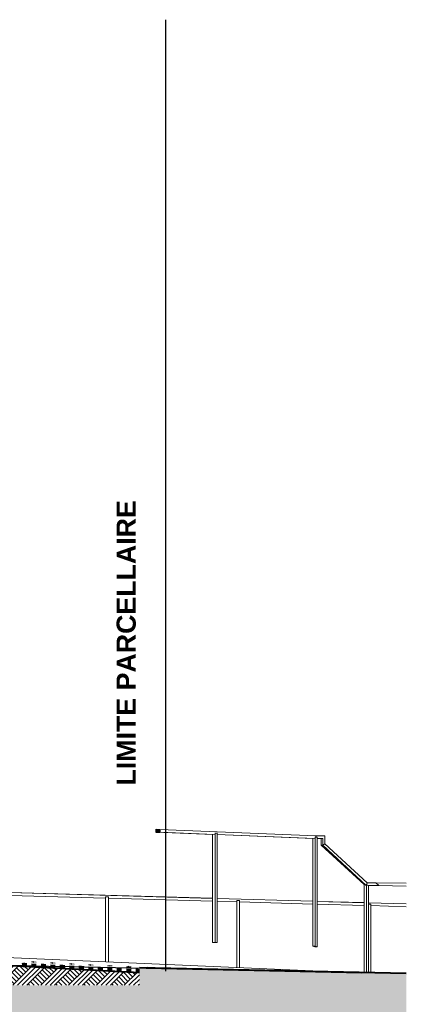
# Model space of a CAD drawing. Header units: millimetres. Extents: x -4481 to 79246, y -53000 to 18468.
# Tile 79 of 79: x 72183 to 79246, y -1348 to 16650. Entities that reach past the tile are written whole.
import ezdxf

# ---------------------------------------------------------------- set-up
doc = ezdxf.new("R2010")
doc.units = ezdxf.units.MM
doc.header["$MEASUREMENT"] = 0
doc.linetypes.add('Points', pattern=[634.99999, 0, -634.99999])
for name, color, linetype in [('2D - Dessin général', 7, 'Continuous'), ('2D - Texte pour 100ème', 7, 'Continuous'), ('Nouveau_0', 7, 'Continuous'), ('Nouveau_Equip - Escaliers et ascenseurs', 7, 'Continuous'), ('Nouveau_Terrain - modifié', 7, 'Continuous'), ('Terrain - original', 7, 'Continuous')]:
    doc.layers.add(name, color=color, linetype=linetype)
doc.styles.add('STYLE_GENERE_2', font='arial.ttf')
doc.linetypes.add('_TN', pattern='A,0,[2,PROJET COUPE BB1.Shx,S=63.492063,R=0,X=0,Y=0],-8000,0', length=8000)
pattern_1 = [(45, (0, 0), (-127.27922, 127.27922), []), (45, (-42.43, 42.43), (-254.5584, 254.5584), []), (45, (-84.85, 84.85), (-254.5584, 254.5584), []), (135, (-127.28, 127.28), (42.426407, 42.426407), [180, -180])]

# ---------------------------------------------------------------- blocks, each defined once
blk = doc.blocks.new('Élément de coupe_16')
at = {"layer": 'Terrain - original', "linetype": 'Continuous', "lineweight": 13}
h = blk.add_hatch(dxfattribs=at)
h.set_pattern_fill('__TERRE_VÉGÉTALISÉE', style=0, pattern_type=2)
h.set_pattern_definition(pattern_1)
h.paths.add_polyline_path([(-566, 965), (-4481, 350), (-4481, -53000), (79246, -53000), (79246, -778), (74371, -674), (74371, -1000), (9245, -1000), (9245, 1401), (732, 1683), (524, 1468), (24, 1109)])
at = {"layer": 'Terrain - original', "color": 7, "linetype": 'Continuous', "lineweight": 40}
blk.add_line((74371, -674), (79246, -778), dxfattribs=at)
blk = doc.blocks.new('Élément de coupe_65')
at = {"layer": 'Nouveau_Terrain - modifié', "linetype": 'Continuous', "lineweight": 5}
h = blk.add_hatch(dxfattribs=at)
h.set_pattern_fill('__TERRE_VÉGÉTALISÉE', style=0, pattern_type=2)
h.set_pattern_definition(pattern_1)
h.paths.add_polyline_path([(74371, -1000), (74371, -767), (70553, -557), (60668, 0), (60668, -1000)])
at = {"layer": 'Nouveau_Terrain - modifié', "color": 251, "linetype": 'Continuous', "lineweight": 13}
blk.add_line((77678, -745), (66791, -268), dxfattribs=at)
at = {"layer": 'Nouveau_Terrain - modifié', "color": 7, "linetype": 'Continuous', "lineweight": 13}
for p, q in [((72227, -599), (72313, -604)), ((72227, -599), (72270, -602)), ((72227, -599), (72231, -600)), ((72227, -605), (72313, -610)), ((72227, -605), (72270, -608)), ((72227, -605), (72270, -607)), ((72227, -611), (72313, -616)), ((72227, -611), (72270, -614)), ((72227, -611), (72270, -613)), ((72227, -617), (72313, -622)), ((72227, -617), (72270, -620)), ((72227, -617), (72270, -619)), ((72227, -624), (72313, -628)), ((72227, -624), (72270, -627)), ((72227, -624), (72270, -625)), ((72227, -630), (72313, -634)), ((72227, -630), (72270, -633)), ((72227, -630), (72270, -631)), ((72227, -636), (72313, -640)), ((72227, -636), (72270, -639)), ((72227, -636), (72270, -637)), ((72227, -642), (72313, -646)), ((72227, -642), (72270, -645)), ((72227, -642), (72270, -643)), ((72227, -644), (72313, -649)), ((72227, -644), (72270, -647)), ((72227, -644), (72270, -646)), ((72227, -645), (72313, -650)), ((72227, -645), (72270, -648)), ((72227, -645), (72270, -647)), ((72227, -646), (72313, -651)), ((72227, -646), (72270, -649)), ((72227, -646), (72270, -648)), ((72227, -647), (72313, -652)), ((72227, -647), (72270, -650)), ((72227, -647), (72270, -650)), ((72227, -648), (72313, -653)), ((72227, -648), (72270, -651)), ((72227, -648), (72270, -651)), ((72231, -600), (72270, -593)), ((72400, -573), (72443, -566)), ((72400, -573), (72486, -577)), ((72400, -573), (72443, -584)), ((72400, -611), (72486, -616)), ((72400, -611), (72443, -614)), ((72400, -611), (72443, -613)), ((72400, -617), (72486, -622)), ((72400, -617), (72443, -620)), ((72400, -617), (72443, -619)), ((72400, -623), (72486, -628)), ((72400, -623), (72443, -626)), ((72400, -623), (72443, -625)), ((72400, -629), (72486, -634)), ((72400, -629), (72443, -632)), ((72400, -629), (72443, -631)), ((72400, -635), (72486, -640)), ((72400, -635), (72443, -638)), ((72400, -635), (72443, -637)), ((72400, -642), (72486, -646)), ((72400, -642), (72443, -645)), ((72400, -642), (72443, -643)), ((72400, -648), (72486, -652)), ((72400, -648), (72443, -651)), ((72400, -648), (72443, -649)), ((72400, -653), (72486, -658)), ((72400, -653), (72443, -656)), ((72400, -653), (72429, -655)), ((72400, -654), (72486, -659)), ((72400, -654), (72443, -657)), ((72400, -654), (72443, -656)), ((72400, -655), (72486, -660)), ((72400, -655), (72443, -658)), ((72400, -655), (72443, -657)), ((72400, -656), (72486, -661)), ((72400, -656), (72443, -659)), ((72400, -656), (72443, -659)), ((72400, -657), (72486, -662)), ((72400, -657), (72443, -660)), ((72400, -657), (72443, -660)), ((72400, -658), (72486, -663)), ((72400, -658), (72435, -660)), ((72400, -658), (72443, -661)), ((72429, -655), (72443, -655)), ((72573, -617), (72660, -622)), ((72573, -617), (72616, -620)), ((72573, -617), (72576, -617)), ((72573, -623), (72660, -628)), ((72573, -623), (72616, -626)), ((72573, -623), (72616, -625)), ((72573, -629), (72660, -634)), ((72573, -629), (72616, -632)), ((72573, -629), (72616, -631)), ((72573, -635), (72660, -640)), ((72573, -635), (72616, -638)), ((72573, -635), (72616, -637)), ((72573, -641), (72660, -646)), ((72573, -641), (72616, -644)), ((72573, -641), (72616, -643)), ((72573, -647), (72660, -652)), ((72573, -647), (72616, -650)), ((72573, -647), (72616, -649)), ((72573, -653), (72660, -658)), ((72573, -653), (72616, -656)), ((72573, -653), (72616, -655)), ((72573, -660), (72660, -664)), ((72573, -660), (72616, -663)), ((72573, -660), (72616, -661)), ((72573, -663), (72660, -668)), ((72573, -663), (72616, -666)), ((72573, -663), (72616, -665)), ((72573, -664), (72660, -669)), ((72573, -664), (72616, -667)), ((72573, -664), (72616, -666)), ((72573, -665), (72660, -670)), ((72573, -665), (72616, -668)), ((72573, -665), (72616, -667)), ((72573, -666), (72660, -671)), ((72573, -666), (72616, -669)), ((72573, -666), (72616, -669)), ((72573, -667), (72660, -672)), ((72573, -667), (72616, -670)), ((72573, -667), (72616, -670)), ((72576, -617), (72616, -611)), ((72746, -590), (72789, -584)), ((72746, -590), (72833, -595)), ((72746, -590), (72789, -602)), ((72746, -629), (72833, -634)), ((72746, -629), (72789, -632)), ((72746, -629), (72789, -631)), ((72746, -635), (72833, -640)), ((72746, -635), (72789, -638)), ((72746, -635), (72789, -637)), ((72746, -641), (72833, -646)), ((72746, -641), (72789, -644)), ((72746, -641), (72789, -643)), ((72746, -647), (72833, -652)), ((72746, -647), (72789, -650)), ((72746, -647), (72789, -649)), ((72746, -653), (72833, -658)), ((72746, -653), (72789, -656)), ((72746, -653), (72789, -655)), ((72746, -659), (72833, -664)), ((72746, -659), (72789, -662)), ((72746, -659), (72789, -661)), ((72746, -665), (72833, -670)), ((72746, -665), (72789, -668)), ((72746, -665), (72789, -667)), ((72746, -671), (72833, -676)), ((72746, -671), (72789, -674)), ((72746, -671), (72789, -673)), ((72746, -673), (72833, -678)), ((72746, -673), (72789, -676)), ((72746, -673), (72789, -675)), ((72746, -674), (72833, -679)), ((72746, -674), (72789, -677)), ((72746, -674), (72789, -676)), ((72746, -675), (72833, -680)), ((72746, -675), (72789, -678)), ((72746, -675), (72789, -678)), ((72746, -676), (72833, -681)), ((72746, -676), (72789, -679)), ((72746, -676), (72789, -679)), ((72746, -677), (72833, -682)), ((72746, -677), (72782, -680)), ((72746, -677), (72789, -680)), ((72919, -635), (73006, -640)), ((72919, -635), (72963, -638)), ((72919, -635), (72920, -635)), ((72919, -641), (73006, -646)), ((72919, -641), (72963, -644)), ((72919, -641), (72963, -643)), ((72919, -647), (73006, -652)), ((72919, -647), (72963, -650)), ((72919, -647), (72963, -649)), ((72919, -653), (73006, -658)), ((72919, -653), (72963, -656)), ((72919, -653), (72963, -655)), ((72919, -659), (73006, -664)), ((72919, -659), (72963, -662)), ((72919, -659), (72963, -661)), ((72919, -665), (73006, -670)), ((72919, -665), (72963, -668)), ((72919, -665), (72963, -667)), ((72919, -671), (73006, -676)), ((72919, -671), (72963, -674)), ((72919, -671), (72963, -673)), ((72919, -677), (73006, -682)), ((72919, -677), (72963, -680)), ((72919, -677), (72963, -679)), ((72919, -682), (73006, -687)), ((72919, -682), (72963, -685)), ((72919, -682), (72963, -684)), ((72919, -683), (73006, -688)), ((72919, -683), (72963, -686)), ((72919, -683), (72963, -685)), ((72919, -684), (73006, -689)), ((72919, -684), (72963, -687)), ((72919, -684), (72963, -687)), ((72919, -685), (73006, -690)), ((72919, -685), (72963, -688)), ((72919, -685), (72963, -688)), ((72919, -686), (73006, -691)), ((72919, -686), (72963, -689)), ((72919, -686), (72963, -689)), ((72920, -635), (72963, -629)), ((73093, -608), (73136, -601)), ((73093, -608), (73179, -612)), ((73093, -608), (73136, -619)), ((73093, -647), (73179, -652)), ((73093, -647), (73136, -650)), ((73093, -647), (73136, -649)), ((73093, -653), (73179, -658)), ((73093, -653), (73136, -656)), ((73093, -653), (73136, -655)), ((73093, -659), (73179, -664)), ((73093, -659), (73136, -662)), ((73093, -659), (73136, -661)), ((73093, -665), (73179, -670)), ((73093, -665), (73136, -668)), ((73093, -665), (73136, -667)), ((73093, -671), (73179, -676)), ((73093, -671), (73136, -674)), ((73093, -671), (73136, -673)), ((73093, -677), (73179, -682)), ((73093, -677), (73136, -680)), ((73093, -677), (73136, -679)), ((73093, -683), (73179, -688)), ((73093, -683), (73136, -686)), ((73093, -683), (73136, -685)), ((73093, -689), (73179, -694)), ((73093, -689), (73136, -692)), ((73093, -689), (73136, -691)), ((73093, -692), (73179, -697)), ((73093, -692), (73136, -695)), ((73093, -692), (73136, -694)), ((73093, -693), (73179, -698)), ((73093, -693), (73136, -696)), ((73093, -693), (73136, -696)), ((73093, -694), (73179, -699)), ((73093, -694), (73136, -697)), ((73093, -694), (73136, -697)), ((73093, -695), (73179, -700)), ((73093, -695), (73136, -698)), ((73093, -695), (73136, -698)), ((73093, -696), (73179, -701)), ((73093, -696), (73128, -699)), ((73093, -696), (73136, -699)), ((73266, -653), (73309, -646)), ((73266, -653), (73352, -657)), ((73266, -653), (73267, -653)), ((73266, -659), (73352, -664)), ((73266, -659), (73309, -662)), ((73266, -659), (73309, -661)), ((73266, -665), (73352, -670)), ((73266, -665), (73309, -668)), ((73266, -665), (73309, -667)), ((73266, -671), (73352, -676)), ((73266, -671), (73309, -674)), ((73266, -671), (73309, -673)), ((73266, -677), (73352, -682)), ((73266, -677), (73309, -680)), ((73266, -677), (73309, -679)), ((73266, -683), (73352, -688)), ((73266, -683), (73309, -686)), ((73266, -683), (73309, -685)), ((73266, -689), (73352, -694)), ((73266, -689), (73309, -692)), ((73266, -689), (73309, -691)), ((73266, -695), (73352, -700)), ((73266, -695), (73309, -698)), ((73266, -695), (73309, -697)), ((73266, -701), (73336, -705)), ((73266, -701), (73309, -704)), ((73266, -701), (73279, -702)), ((73266, -702), (73352, -707)), ((73266, -702), (73309, -705)), ((73266, -702), (73309, -704)), ((73266, -703), (73352, -708)), ((73266, -703), (73309, -706)), ((73266, -703), (73309, -706)), ((73266, -704), (73352, -709)), ((73266, -704), (73309, -707)), ((73266, -704), (73309, -707)), ((73266, -705), (73352, -710)), ((73266, -705), (73309, -708)), ((73266, -705), (73309, -708)), ((73267, -653), (73309, -656)), ((73279, -702), (73309, -703)), ((73336, -705), (73352, -706)), ((73439, -626), (73482, -619)), ((73439, -626), (73526, -630)), ((73439, -626), (73482, -637)), ((73439, -665), (73526, -670)), ((73439, -665), (73482, -668)), ((73439, -665), (73482, -667)), ((73439, -671), (73526, -676)), ((73439, -671), (73482, -674)), ((73439, -671), (73482, -673)), ((73439, -677), (73526, -682)), ((73439, -677), (73482, -680)), ((73439, -677), (73482, -679)), ((73439, -683), (73526, -688)), ((73439, -683), (73482, -686)), ((73439, -683), (73482, -685)), ((73439, -689), (73526, -694)), ((73439, -689), (73482, -692)), ((73439, -689), (73482, -691)), ((73439, -695), (73526, -700)), ((73439, -695), (73482, -698)), ((73439, -695), (73482, -697)), ((73439, -701), (73526, -706)), ((73439, -701), (73482, -704)), ((73439, -701), (73482, -703)), ((73439, -707), (73526, -712)), ((73439, -707), (73482, -710)), ((73439, -707), (73482, -709)), ((73439, -711), (73526, -716)), ((73439, -711), (73482, -714)), ((73439, -711), (73482, -713)), ((73439, -712), (73526, -717)), ((73439, -712), (73482, -715)), ((73439, -712), (73482, -715)), ((73439, -713), (73526, -718)), ((73439, -713), (73482, -716)), ((73439, -713), (73482, -716)), ((73439, -714), (73526, -719)), ((73439, -714), (73482, -717)), ((73439, -714), (73482, -717)), ((73439, -716), (73526, -720)), ((73439, -716), (73474, -718)), ((73439, -716), (73482, -718)), ((73612, -671), (73655, -664)), ((73612, -671), (73699, -675)), ((73612, -671), (73615, -671)), ((73612, -677), (73699, -682)), ((73612, -677), (73655, -680)), ((73612, -677), (73655, -679)), ((73612, -683), (73699, -688)), ((73612, -683), (73655, -686)), ((73612, -683), (73655, -685)), ((73612, -689), (73699, -694)), ((73612, -689), (73655, -692)), ((73612, -689), (73655, -691)), ((73612, -695), (73699, -700)), ((73612, -695), (73655, -698)), ((73612, -695), (73655, -697)), ((73612, -701), (73699, -706)), ((73612, -701), (73655, -704)), ((73612, -701), (73655, -703)), ((73612, -707), (73699, -712)), ((73612, -707), (73655, -710)), ((73612, -707), (73655, -709)), ((73612, -713), (73699, -718)), ((73612, -713), (73655, -716)), ((73612, -713), (73655, -715)), ((73612, -719), (73699, -724)), ((73612, -719), (73655, -722)), ((73612, -719), (73655, -721)), ((73615, -671), (73655, -674)), ((73785, -643), (73829, -636)), ((73785, -643), (73872, -648)), ((73785, -643), (73829, -654)), ((73785, -683), (73872, -688)), ((73785, -683), (73829, -686)), ((73785, -683), (73829, -685)), ((73785, -689), (73872, -694)), ((73785, -689), (73829, -692)), ((73785, -689), (73829, -691)), ((73785, -695), (73872, -700)), ((73785, -695), (73829, -698)), ((73785, -695), (73829, -697)), ((73785, -701), (73872, -706)), ((73785, -701), (73829, -704)), ((73785, -701), (73829, -703)), ((73785, -707), (73872, -712)), ((73785, -707), (73829, -710)), ((73785, -707), (73829, -709)), ((73785, -713), (73872, -718)), ((73785, -713), (73829, -716)), ((73785, -713), (73829, -715)), ((73785, -719), (73872, -724)), ((73785, -719), (73829, -722)), ((73785, -719), (73829, -721)), ((73959, -688), (74002, -681)), ((73959, -688), (74045, -693)), ((73959, -688), (73963, -689)), ((73959, -695), (74045, -700)), ((73959, -695), (74002, -698)), ((73959, -695), (74002, -697)), ((73959, -701), (74045, -706)), ((73959, -701), (74002, -704)), ((73959, -701), (74002, -703)), ((73959, -707), (74045, -712)), ((73959, -707), (74002, -710)), ((73959, -707), (74002, -709)), ((73959, -713), (74045, -718)), ((73959, -713), (74002, -716)), ((73959, -713), (74002, -715)), ((73959, -719), (74045, -724)), ((73959, -719), (74002, -722)), ((73959, -719), (74002, -721)), ((73963, -689), (74002, -692)), ((74132, -661), (74175, -654)), ((74132, -661), (74218, -665)), ((74132, -661), (74175, -672)), ((74132, -701), (74218, -706)), ((74132, -701), (74175, -704)), ((74132, -701), (74175, -703)), ((74132, -707), (74218, -712)), ((74132, -707), (74175, -710)), ((74132, -707), (74175, -709)), ((74132, -713), (74218, -718)), ((74132, -713), (74175, -716)), ((74132, -713), (74175, -715)), ((74132, -719), (74218, -724)), ((74132, -719), (74175, -722)), ((74132, -719), (74175, -721)), ((74305, -706), (74348, -699)), ((74305, -706), (74371, -709)), ((74305, -706), (74311, -707)), ((74305, -713), (74371, -716)), ((74305, -713), (74348, -716)), ((74305, -713), (74348, -715)), ((74305, -719), (74371, -722)), ((74305, -719), (74348, -722)), ((74305, -719), (74348, -721)), ((74311, -707), (74348, -710)), ((74489, -677), (74521, -671)), ((73612, -721), (73699, -726)), ((73612, -721), (73655, -724)), ((73612, -721), (73655, -724)), ((73612, -722), (73699, -727)), ((73612, -722), (73655, -725)), ((73612, -722), (73655, -725)), ((73612, -723), (73699, -728)), ((73612, -723), (73655, -726)), ((73612, -723), (73655, -726)), ((73612, -725), (73699, -729)), ((73612, -725), (73655, -727)), ((73612, -725), (73655, -727)), ((73785, -725), (73872, -730)), ((73785, -725), (73829, -728)), ((73785, -725), (73829, -727)), ((73785, -730), (73872, -735)), ((73785, -730), (73829, -733)), ((73785, -730), (73829, -733)), ((73785, -731), (73872, -736)), ((73785, -731), (73829, -734)), ((73785, -731), (73829, -734)), ((73785, -732), (73872, -737)), ((73785, -732), (73829, -735)), ((73785, -732), (73829, -735)), ((73785, -733), (73872, -738)), ((73785, -733), (73829, -736)), ((73785, -733), (73829, -736)), ((73785, -735), (73872, -739)), ((73785, -735), (73821, -737)), ((73785, -735), (73829, -737)), ((73959, -725), (74045, -730)), ((73959, -725), (74002, -728)), ((73959, -725), (74002, -727)), ((73959, -731), (74045, -736)), ((73959, -731), (74002, -734)), ((73959, -731), (74002, -733)), ((73959, -737), (74045, -742)), ((73959, -737), (74002, -740)), ((73959, -737), (74002, -739)), ((73959, -740), (74045, -745)), ((73959, -740), (74002, -743)), ((73959, -740), (74002, -743)), ((73959, -741), (74045, -746)), ((73959, -741), (74002, -744)), ((73959, -741), (74002, -744)), ((73959, -742), (74045, -747)), ((73959, -742), (74002, -745)), ((73959, -742), (74002, -745)), ((73959, -744), (74045, -748)), ((73959, -744), (74002, -746)), ((73959, -744), (74002, -746)), ((74132, -725), (74218, -730)), ((74132, -725), (74175, -728)), ((74132, -725), (74175, -727)), ((74132, -731), (74218, -736)), ((74132, -731), (74175, -734)), ((74132, -731), (74175, -733)), ((74132, -737), (74218, -742)), ((74132, -737), (74175, -740)), ((74132, -737), (74175, -739)), ((74132, -743), (74218, -748)), ((74132, -743), (74175, -746)), ((74132, -743), (74175, -745)), ((74132, -749), (74218, -754)), ((74132, -749), (74138, -750)), ((74132, -749), (74175, -751)), ((74132, -750), (74218, -755)), ((74132, -750), (74175, -753)), ((74132, -750), (74175, -753)), ((74132, -751), (74218, -756)), ((74132, -751), (74175, -754)), ((74132, -751), (74175, -754)), ((74132, -753), (74218, -757)), ((74132, -753), (74175, -755)), ((74132, -753), (74175, -755)), ((74132, -754), (74218, -758)), ((74132, -754), (74167, -756)), ((74132, -754), (74175, -756)), ((74138, -750), (74175, -752)), ((74305, -725), (74371, -729)), ((74305, -725), (74348, -728)), ((74305, -725), (74348, -727)), ((74305, -731), (74371, -735)), ((74305, -731), (74348, -734)), ((74305, -731), (74348, -733)), ((74305, -737), (74371, -741)), ((74305, -737), (74348, -740)), ((74305, -737), (74348, -739)), ((74305, -743), (74371, -747)), ((74305, -743), (74348, -746)), ((74305, -743), (74348, -745)), ((74305, -749), (74371, -753)), ((74305, -749), (74348, -752)), ((74305, -749), (74348, -751)), ((74305, -755), (74371, -759)), ((74305, -755), (74348, -758)), ((74305, -755), (74348, -757)), ((74305, -759), (74371, -763)), ((74305, -759), (74348, -762)), ((74305, -759), (74348, -762)), ((74305, -760), (74371, -764)), ((74305, -760), (74348, -763)), ((74305, -760), (74348, -763)), ((74305, -762), (74371, -765)), ((74305, -762), (74348, -764)), ((74305, -762), (74348, -764)), ((74305, -763), (74371, -766)), ((74305, -763), (74348, -765)), ((74305, -763), (74348, -765))]:
    blk.add_line(p, q, dxfattribs=at)
at = {"layer": 'Nouveau_Terrain - modifié', "color": 7, "linetype": 'Continuous', "lineweight": 40, "flags": 128}
blk.add_lwpolyline([(60668, 0), (70553, -557), (74371, -767)], dxfattribs=at)
blk = doc.blocks.new('Élément de coupe_102')
at = {"layer": 'Nouveau_0', "color": 255, "linetype": 'Points', "lineweight": 0, "flags": 128}
for points in [[(74371, -1000), (74371, -767), (74371, -674)], [(9245, -1000), (24232, -1000), (24722, -1000), (24922, -1000), (59978, -1000), (60168, -1000), (60178, -1000), (60668, -1000), (74371, -1000)]]:
    blk.add_lwpolyline(points, dxfattribs=at)
blk = doc.blocks.new('Élément de coupe_103')
at = {"layer": 'Nouveau_Equip - Escaliers et ascenseurs', "color": 251, "linetype": 'Continuous', "lineweight": 13}
for p, q in [((78557, 482), (78600, 481)), ((78600, -765), (78600, 481)), ((78600, -765), (78600, 455))]:
    blk.add_line(p, q, dxfattribs=at)
blk = doc.blocks.new('Élément de coupe_104')
at = {"layer": 'Nouveau_Equip - Escaliers et ascenseurs', "color": 251, "linetype": 'Continuous', "lineweight": 13}
for p, q in [((76151, 550), (76201, 549)), ((76151, -678), (76151, 550)), ((76201, -680), (76201, 549)), ((76201, -680), (76201, 523))]:
    blk.add_line(p, q, dxfattribs=at)
blk = doc.blocks.new('Élément de coupe_105')
at = {"layer": 'Nouveau_Equip - Escaliers et ascenseurs', "color": 251, "linetype": 'Continuous', "lineweight": 13}
for p, q in [((73753, 619), (73803, 618)), ((73753, -573), (73753, 619)), ((73803, -575), (73803, 618)), ((73803, -575), (73803, 592))]:
    blk.add_line(p, q, dxfattribs=at)
blk = doc.blocks.new('Élément de coupe_130')
at = {"layer": 'Nouveau_Equip - Escaliers et ascenseurs', "color": 7, "linetype": 'Continuous', "lineweight": 13}
for p, q in [((75707, -217), (75707, 1759)), ((75746, 1783), (75752, 1783)), ((75752, 1783), (75789, 1782)), ((75752, -217), (75752, 1783)), ((75789, -218), (75789, 1782)), ((75744, -218), (75707, -217)), ((75707, -217), (75752, -217)), ((75789, -218), (75744, -218)), ((75752, -217), (75789, -218))]:
    blk.add_line(p, q, dxfattribs=at)
blk = doc.blocks.new('Élément de coupe_132')
at = {"layer": 'Nouveau_Equip - Escaliers et ascenseurs', "color": 7, "linetype": 'Continuous', "lineweight": 13}
for p, q in [((77537, -283), (77537, 1685)), ((77576, 1709), (77582, 1709)), ((77582, 1709), (77618, 1709)), ((77582, -283), (77582, 1709)), ((77618, -299), (77618, 1709)), ((77574, -299), (77537, -283)), ((77537, -283), (77582, -283)), ((77618, -299), (77574, -299)), ((77582, -283), (77618, -299))]:
    blk.add_line(p, q, dxfattribs=at)
blk = doc.blocks.new('Élément de coupe_192')
at = {"layer": 'Nouveau_Equip - Escaliers et ascenseurs', "color": 251, "linetype": 'Continuous', "lineweight": 13}
for p, q in [((61759, 936), (60278, 978)), ((75707, 589), (60358, 1027)), ((75707, 588), (60358, 1026)), ((64158, 868), (61809, 935)), ((66557, 799), (64208, 866)), ((68955, 730), (66607, 798)), ((71354, 662), (69005, 729)), ((73753, 593), (71404, 660)), ((75707, 538), (73803, 592)), ((77537, 537), (75789, 586)), ((77537, 535), (75789, 585)), ((76151, 525), (75789, 535)), ((77537, 485), (76201, 523)), ((78475, 510), (77618, 534)), ((78475, 508), (77618, 533)), ((78475, 458), (77618, 483)), ((79246, 488), (78557, 507)), ((79246, 486), (78557, 506)), ((79246, 436), (78600, 455))]:
    blk.add_line(p, q, dxfattribs=at)
blk = doc.blocks.new('Élément de coupe_196')
at = {"layer": 'Nouveau_Equip - Escaliers et ascenseurs', "linetype": 'Continuous', "lineweight": 13}
blk.add_hatch(color=7, dxfattribs=at).paths.add_polyline_path([(74742, 1849), (74681, 1850), (74668, 1851), (74668, 1810), (74668, 1801), (74728, 1799), (74742, 1799), (74742, 1840)])
at = {"layer": 'Nouveau_Equip - Escaliers et ascenseurs', "color": 7, "linetype": 'Continuous', "lineweight": 13}
for p, q in [((74668, 1801), (75713, 1758)), ((74742, 1849), (77595, 1734)), ((74742, 1799), (75746, 1758)), ((75789, 1757), (77576, 1685)), ((75789, 1755), (77542, 1685)), ((77595, 1734), (77595, 1709))]:
    blk.add_line(p, q, dxfattribs=at)
at = {"layer": 'Nouveau_Equip - Escaliers et ascenseurs', "color": 7, "linetype": 'Continuous', "lineweight": 25, "flags": 128}
for points in [[(74668, 1851), (74668, 1810), (74668, 1801)], [(74668, 1851), (74681, 1850), (74742, 1849)], [(74668, 1801), (74728, 1799), (74742, 1799)], [(74742, 1849), (74742, 1840), (74742, 1799)]]:
    blk.add_lwpolyline(points, dxfattribs=at)
blk = doc.blocks.new('Élément de coupe_197')
at = {"layer": 'Nouveau_Equip - Escaliers et ascenseurs', "color": 7, "linetype": 'Continuous', "lineweight": 13}
for p, q in [((77723, 1560), (77689, 1560)), ((77689, 1560), (78479, 839)), ((77760, 1587), (77723, 1560)), ((77723, 1560), (78512, 826)), ((77760, 1587), (78533, 870)), ((78533, 870), (78526, 846))]:
    blk.add_line(p, q, dxfattribs=at)
blk = doc.blocks.new('Élément de coupe_200')
at = {"layer": 'Nouveau_Equip - Escaliers et ascenseurs', "color": 7, "linetype": 'Continuous', "lineweight": 13}
for p, q in [((77595, 1734), (77760, 1734)), ((77618, 1684), (77723, 1684)), ((77689, 1684), (77689, 1560)), ((77723, 1684), (77723, 1560)), ((77760, 1734), (77760, 1587))]:
    blk.add_line(p, q, dxfattribs=at)
blk = doc.blocks.new('Élément de coupe_207')
at = {"layer": 'Nouveau_Equip - Escaliers et ascenseurs', "color": 7, "linetype": 'Continuous', "lineweight": 13}
for p, q in [((78475, -762), (78475, 842)), ((78514, 846), (78520, 846)), ((78520, 846), (78540, 846)), ((78520, -763), (78520, 846)), ((78557, -764), (78557, 821))]:
    blk.add_line(p, q, dxfattribs=at)
blk = doc.blocks.new('Élément de coupe_208')
at = {"layer": 'Nouveau_Equip - Escaliers et ascenseurs', "color": 7, "linetype": 'Continuous', "lineweight": 13}
for p, q in [((78689, 873), (78692, 873)), ((78692, 873), (78742, 822)), ((78692, 873), (79246, 864)), ((78742, 822), (79246, 814)), ((78742, 822), (79246, 814))]:
    blk.add_line(p, q, dxfattribs=at)
blk = doc.blocks.new('Élément de coupe_209')
at = {"layer": 'Nouveau_Equip - Escaliers et ascenseurs', "color": 7, "linetype": 'Continuous', "lineweight": 13}
for p, q in [((78533, 870), (78692, 871)), ((78533, 871), (78689, 871)), ((78537, 821), (78742, 821)), ((78689, 871), (78689, 873)), ((78689, 871), (78692, 871)), ((78692, 871), (78692, 873)), ((78742, 821), (78738, 821)), ((78742, 821), (78742, 822))]:
    blk.add_line(p, q, dxfattribs=at)

msp = doc.modelspace()

# ---------------------------------------------------------------- linework, layer by layer
at = {"layer": '2D - Dessin général', "color": 1, "linetype": 'Continuous', "lineweight": 25}
msp.add_line((74846.141, 16649.672), (74846.141, -744.329), dxfattribs=at)
at = {"layer": 'Terrain - original', "color": 1, "linetype": '_TN', "lineweight": 25}
for p, q in [((72707.099, -657.422), (71775.793, -633.747)), ((73086.838, -663.839), (72707.099, -657.422)), ((78435.212, -778.352), (73086.838, -663.839))]:
    msp.add_line(p, q, dxfattribs=at)

# ---------------------------------------------------------------- block references
at = {"layer": 'Nouveau_0', "lineweight": 0}
msp.add_blockref('Élément de coupe_102', (0, 0), dxfattribs=at)
at = {"layer": 'Nouveau_Equip - Escaliers et ascenseurs', "lineweight": 0}
for name in ['Élément de coupe_196', 'Élément de coupe_130', 'Élément de coupe_132', 'Élément de coupe_200', 'Élément de coupe_197', 'Élément de coupe_192', 'Élément de coupe_207', 'Élément de coupe_209', 'Élément de coupe_208', 'Élément de coupe_105', 'Élément de coupe_104', 'Élément de coupe_103']:
    msp.add_blockref(name, (0, 0), dxfattribs=at)
at = {"layer": 'Nouveau_Terrain - modifié', "lineweight": 0}
msp.add_blockref('Élément de coupe_65', (0, 0), dxfattribs=at)
at = {"layer": 'Terrain - original', "lineweight": 0}
msp.add_blockref('Élément de coupe_16', (0, 0), dxfattribs=at)

# ---------------------------------------------------------------- texts
at = {"layer": '2D - Texte pour 100ème', "color": 1, "linetype": 'Continuous', "lineweight": 25, "insert": (73953.267, 5258.842), "char_height": 350, "attachment_point": 2, "rotation": 90, "style": 'STYLE_GENERE_2'}
msp.add_mtext('{\\A1;\\fArial|b1|i0|c0|p0;LIMITE PARCELLAIRE}', dxfattribs=at)

doc.saveas('drawing.dxf')
